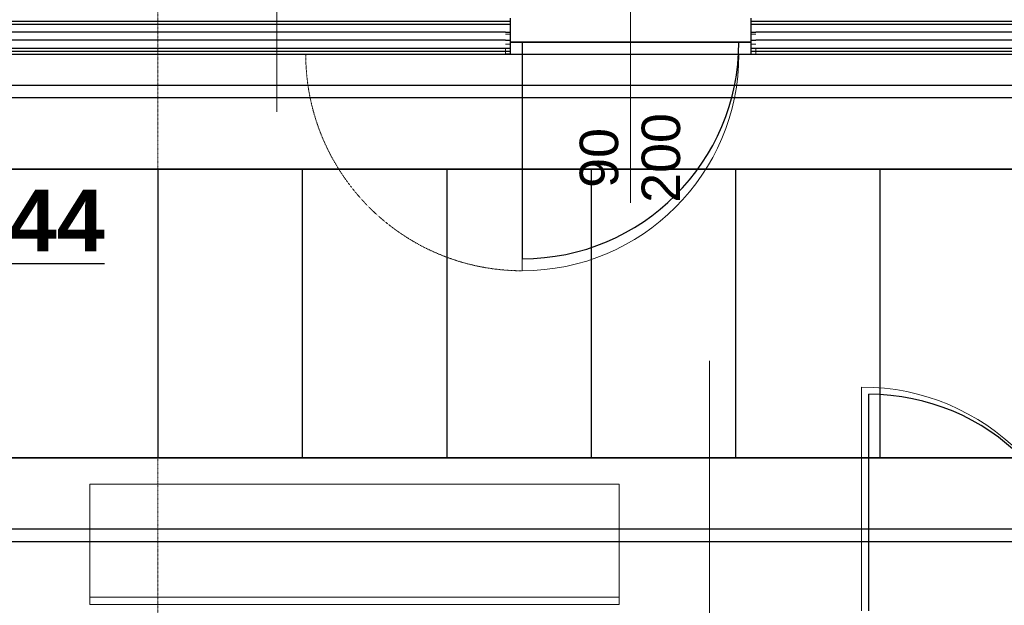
# Model space of a CAD drawing. Header units: millimetres. Extents: x -8838 to 31257, y -6224 to 3754.
# Tile 89 of 185: x 1710 to 2119, y -4645 to -4402. Entities that reach past the tile are written whole.
import ezdxf
from ezdxf.enums import TextEntityAlignment as Align

# ---------------------------------------------------------------- set-up
doc = ezdxf.new("R2010")
doc.units = ezdxf.units.MM
doc.header["$LTSCALE"] = 10
doc.header["$MEASUREMENT"] = 0
for name, pattern in [('rzut 2 pietra$0$ArchiTECH.PC 1. Line Type', [0.004, 0.003, -0.001]), ('rzut 2 pietra$0$ArchiTECH.PC 5. Line Type', [0.0053, 0.003, -0.001, 0.0003, -0.001]), ('rzut 2 pietra$0$ArchiTECH.PC Solid Line Type', [0]), ('SUFIT_2 PIETRO$0$ArchiTECH.PC 1. Line Type', [0.004, 0.003, -0.001]), ('SUFIT_2 PIETRO$0$ArchiTECH.PC Solid Line Type', [0])]:
    doc.linetypes.add(name, pattern=pattern)
doc.layers.add('IS_ARCH', color=254, linetype='CONTINUOUS', lineweight=18)
for name, color, linetype in [('SUFIT_2 PIETRO$0$nr pom PB', 254, 'CONTINUOUS'), ('SUFIT_2 PIETRO$0$OŚWIETLENIE_KULAB', 254, 'CONTINUOUS'), ('SUFIT_2 PIETRO$0$sciany projektowane', 254, 'CONTINUOUS'), ('SUFIT_2 PIETRO$0$SUFIT NOWY 39', 254, 'CONTINUOUS'), ('SUFIT_2 PIETRO$0$TYP SUFITÓW_NOWYCH', 254, 'CONTINUOUS')]:
    doc.layers.add(name, color=color, linetype=linetype)
doc.styles.add('rzut 2 pietra$0$ArchiTECHStyle1', font='arial.ttf', dxfattribs={"height": 0.16})
doc.styles.add('SUFIT_2 PIETRO$0$ArchiTECHStyle3', font='arialbd.ttf', dxfattribs={"height": 0.384})

msp = doc.modelspace()

# ---------------------------------------------------------------- linework, layer by layer
at = {"layer": 'IS_ARCH', "linetype": 'rzut 2 pietra$0$ArchiTECH.PC 5. Line Type'}
msp.add_line((1767.47, -3083.9), (1767.16, -6166.81), dxfattribs=at)
at = {"layer": 'IS_ARCH', "linetype": 'rzut 2 pietra$0$ArchiTECH.PC Solid Line Type'}
for p, q in [((1816.78, -4439.94), (1816.78, -4303.19)), ((1963.75, -4394.97), (1963.75, -4477.81)), ((1624.76, -4402.29), (1911.75, -4402.29)), ((1911.75, -4402.29), (1913.75, -4402.29)), ((1913.75, -4401.04), (1913.75, -4402.29)), ((1913.75, -4402.29), (1913.75, -4403.54)), ((2013.75, -4401.04), (2013.75, -4402.29)), ((2013.75, -4402.29), (2015.75, -4402.29)), ((2013.75, -4402.29), (2013.75, -4403.54)), ((2015.75, -4402.29), (2248.89, -4402.29)), ((1624.76, -4403.54), (1911.75, -4403.54)), ((1911.75, -4403.54), (1913.75, -4403.54)), ((1913.75, -4403.54), (1913.75, -4416.04)), ((2013.75, -4403.54), (2015.75, -4403.54)), ((2013.75, -4403.54), (2013.75, -4416.04)), ((2015.75, -4403.54), (2248.89, -4403.54)), ((1911.75, -4406.87), (1624.76, -4406.87)), ((1911.75, -4410.2), (1624.76, -4410.2)), ((1911.75, -4407.7), (1913.75, -4407.7)), ((2013.75, -4407.7), (2015.75, -4407.7)), ((2248.89, -4406.87), (2015.75, -4406.87)), ((2248.89, -4410.2), (2015.75, -4410.2)), ((1624.76, -4413.54), (1911.75, -4413.54)), ((1911.75, -4411.87), (1913.75, -4411.87)), ((1911.75, -4414.79), (1911.75, -4413.54)), ((2013.75, -4411.87), (2015.75, -4411.87)), ((2015.75, -4413.54), (2248.89, -4413.54)), ((2015.75, -4414.79), (2015.75, -4413.54)), ((1624.76, -4414.79), (1911.75, -4414.79)), ((1624.76, -4416.04), (1911.75, -4416.04)), ((1911.75, -4416.04), (1911.75, -4414.79)), ((1913.75, -4416.04), (1911.75, -4416.04)), ((1911.75, -4416.04), (1913.75, -4416.04)), ((1911.75, -4416.04), (1913.75, -4416.04)), ((1913.75, -4416.04), (2013.75, -4416.04)), ((2013.75, -4416.04), (1913.75, -4416.04)), ((1913.75, -4416.04), (2013.75, -4416.04)), ((1918.75, -4416.04), (1918.75, -4506.04)), ((2013.75, -4416.04), (2015.75, -4416.04)), ((2013.75, -4416.04), (2015.75, -4416.04)), ((2013.75, -4416.04), (2015.75, -4416.04)), ((2015.75, -4414.79), (2248.89, -4414.79)), ((2015.75, -4416.04), (2015.75, -4414.79)), ((2015.75, -4416.04), (2248.89, -4416.04)), ((1996.52, -5416.5), (1996.52, -4543.45)), ((2059.74, -4647.35), (2059.74, -4554.35)), ((1959.03, -4594.65), (1739.03, -4594.65)), ((1739.03, -4594.65), (1739.03, -4644.65)), ((1959.03, -4644.65), (1959.03, -4594.65)), ((1739.03, -4641.65), (1959.03, -4641.65)), ((1739.03, -4644.65), (1959.03, -4644.65))]:
    msp.add_line(p, q, dxfattribs=at)
at = {"layer": 'IS_ARCH', "linetype": 'rzut 2 pietra$0$ArchiTECH.PC 1. Line Type'}
msp.add_line((1913.75, -4416.04), (2013.75, -4416.04), dxfattribs=at)
msp.add_arc((1918.75, -4416.04), 90, 180, 270, dxfattribs=at)
at = {"layer": 'IS_ARCH', "linetype": 'rzut 2 pietra$0$ArchiTECH.PC Solid Line Type'}
for centre, radius, start, end in [((1918.75, -4416.04), 90, 270, 0), ((2059.74, -4647.35), 93, 0, 90)]:
    msp.add_arc(centre, radius, start, end, dxfattribs=at)
at = {"layer": 'SUFIT_2 PIETRO$0$OŚWIETLENIE_KULAB', "linetype": 'SUFIT_2 PIETRO$0$ArchiTECH.PC Solid Line Type'}
for p, q in [((3565.3, -4429.11), (955.1, -4429.11)), ((3565.3, -4429.11), (955.1, -4429.11)), ((955.1, -4434.11), (3565.3, -4434.11)), ((955.1, -4434.11), (3565.3, -4434.11)), ((3595.26, -4613.45), (-1031.14, -4613.45)), ((3595.26, -4613.45), (-1031.14, -4613.45)), ((-1031.14, -4618.45), (3595.26, -4618.45)), ((-1031.14, -4618.45), (3595.26, -4618.45))]:
    msp.add_line(p, q, dxfattribs=at)
at = {"layer": 'SUFIT_2 PIETRO$0$sciany projektowane', "linetype": 'SUFIT_2 PIETRO$0$ArchiTECH.PC Solid Line Type'}
for p, q in [((1624.76, -4402.29), (1911.75, -4402.29)), ((1911.75, -4402.29), (1913.75, -4402.29)), ((1913.75, -4401.04), (1913.75, -4402.29)), ((1913.75, -4402.29), (1913.75, -4403.54)), ((2013.75, -4401.04), (2013.75, -4402.29)), ((2013.75, -4402.29), (2015.75, -4402.29)), ((2013.75, -4402.29), (2013.75, -4403.54)), ((2015.75, -4402.29), (2248.89, -4402.29)), ((1624.76, -4403.54), (1911.75, -4403.54)), ((1911.75, -4403.54), (1913.75, -4403.54)), ((1913.75, -4403.54), (1913.75, -4411.04)), ((2013.75, -4403.54), (2015.75, -4403.54)), ((2013.75, -4403.54), (2013.75, -4411.04)), ((2015.75, -4403.54), (2248.89, -4403.54)), ((1911.75, -4406.87), (1624.76, -4406.87)), ((1911.75, -4410.2), (1624.76, -4410.2)), ((1911.75, -4406.87), (1913.75, -4406.87)), ((1911.75, -4410.2), (1913.75, -4410.2)), ((2013.75, -4406.87), (2015.75, -4406.87)), ((2013.75, -4410.2), (2015.75, -4410.2)), ((2248.89, -4406.87), (2015.75, -4406.87)), ((2248.89, -4410.2), (2015.75, -4410.2)), ((1624.76, -4413.54), (1911.75, -4413.54)), ((1911.75, -4413.54), (1913.75, -4413.54)), ((1913.75, -4411.04), (1913.75, -4413.54)), ((1913.75, -4411.04), (2013.75, -4411.04)), ((2013.75, -4411.04), (1913.75, -4411.04)), ((1913.75, -4411.04), (2013.75, -4411.04)), ((1913.75, -4413.54), (1913.75, -4414.79)), ((1918.75, -4411.04), (1918.75, -4501.04)), ((2013.75, -4411.04), (2013.75, -4413.54)), ((2013.75, -4413.54), (2015.75, -4413.54)), ((2013.75, -4413.54), (2013.75, -4414.79)), ((2015.75, -4413.54), (2248.89, -4413.54)), ((1624.76, -4414.79), (1911.75, -4414.79)), ((1624.76, -4416.04), (1911.75, -4416.04)), ((1911.75, -4414.79), (1913.75, -4414.79)), ((1913.75, -4416.04), (1911.75, -4416.04)), ((1911.75, -4416.04), (1913.75, -4416.04)), ((1913.75, -4414.79), (1913.75, -4416.04)), ((2013.75, -4414.79), (2015.75, -4414.79)), ((2013.75, -4414.79), (2013.75, -4416.04)), ((2013.75, -4416.04), (2015.75, -4416.04)), ((2013.75, -4416.04), (2015.75, -4416.04)), ((2015.75, -4414.79), (2248.89, -4414.79)), ((2015.75, -4416.04), (2248.89, -4416.04)), ((2062.74, -4647.35), (2062.74, -4557.35))]:
    msp.add_line(p, q, dxfattribs=at)
at = {"layer": 'SUFIT_2 PIETRO$0$sciany projektowane', "linetype": 'SUFIT_2 PIETRO$0$ArchiTECH.PC 1. Line Type'}
msp.add_line((1913.75, -4416.04), (2013.75, -4416.04), dxfattribs=at)
at = {"layer": 'SUFIT_2 PIETRO$0$sciany projektowane', "linetype": 'SUFIT_2 PIETRO$0$ArchiTECH.PC Solid Line Type'}
for centre, start, end in [((1918.75, -4411.04), 270, 0), ((2062.74, -4647.35), 0, 90)]:
    msp.add_arc(centre, 90, start, end, dxfattribs=at)
at = {"layer": 'SUFIT_2 PIETRO$0$SUFIT NOWY 39', "linetype": 'SUFIT_2 PIETRO$0$ArchiTECH.PC Solid Line Type'}
for p, q in [((979, -4416.04), (2965.75, -4416.04)), ((-1052.67, -4463.76), (3567.44, -4463.76)), ((3567.44, -4463.76), (-1052.67, -4463.76)), ((1767.33, -4463.76), (1767.33, -4583.76)), ((1827.33, -4463.76), (1827.33, -4583.76)), ((1887.33, -4463.76), (1887.33, -4583.76)), ((1947.33, -4463.76), (1947.33, -4583.76)), ((2007.33, -4463.76), (2007.33, -4583.76)), ((2067.33, -4463.76), (2067.33, -4583.76)), ((3607.79, -4583.76), (-1052.67, -4583.76)), ((3607.79, -4583.76), (-1052.67, -4583.76)), ((-1052.67, -4583.76), (3607.79, -4583.76))]:
    msp.add_line(p, q, dxfattribs=at)
at = {"layer": 'SUFIT_2 PIETRO$0$TYP SUFITÓW_NOWYCH', "linetype": 'SUFIT_2 PIETRO$0$ArchiTECH.PC Solid Line Type'}
for p, q in [((-1052.67, -4463.76), (3567.44, -4463.76)), ((3567.44, -4583.76), (-1052.67, -4583.76))]:
    msp.add_line(p, q, dxfattribs=at)

# ---------------------------------------------------------------- texts
at = {"layer": 'IS_ARCH', "style": 'rzut 2 pietra$0$ArchiTECHStyle1'}
for s, p in [('200', (1989.11, -4477.81)), ('90', (1963.38, -4471.59))]:
    msp.add_text(s, height=16, rotation=90, dxfattribs=at).set_placement(p, align=Align.BOTTOM_LEFT)
at = {"layer": 'SUFIT_2 PIETRO$0$nr pom PB', "style": 'SUFIT_2 PIETRO$0$ArchiTECHStyle3'}
msp.add_text('%%u2 044%%u', height=25.6, dxfattribs=at).set_placement((1655.71, -4505.62), align=Align.BOTTOM_LEFT)

doc.saveas('drawing.dxf')
